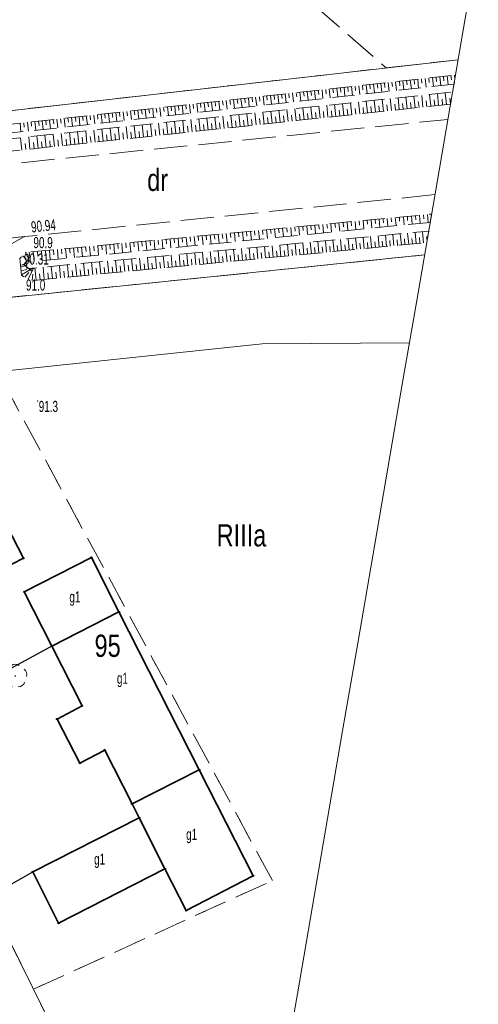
# Model space of a CAD drawing. Header units: metres. Extents: x 6524698 to 6533081, y 5883213 to 5896811.
# Tile 122 of 131: x 6526705 to 6526736, y 5895153 to 5895220. Entities that reach past the tile are written whole.
import ezdxf
from ezdxf.enums import TextEntityAlignment as Align

# ---------------------------------------------------------------- set-up
doc = ezdxf.new("R2010")
doc.units = ezdxf.units.M
for name, pattern in [('mapa zasadnicza$0$1.5_0.75', [2.25, 1.5, -0.75]), ('mapa zasadnicza$0$2.25_0.75', [3, 2.25, -0.75]), ('mapa zasadnicza$0$219-1000', [0]), ('mapa zasadnicza$0$egkk-1000', [3, 2.25, -0.75]), ('mapa zasadnicza$0$egug-1000', [1.5, 0.75, -0.75]), ('mapa zasadnicza$0$otkz_1000', [1.4, 0.7, -0.7])]:
    doc.linetypes.add(name, pattern=pattern)
for name, color, linetype in [('mapa zasadnicza$0$000 Inne (niezydentyfikowane)', 7, 'Continuous'), ('mapa zasadnicza$0$209-oznaczenie konturu klasyfikacyjnego', 7, 'Continuous'), ('mapa zasadnicza$0$210-oznaczenie konturu użytku gruntowego', 7, 'Continuous'), ('mapa zasadnicza$0$211-numer działki ewidencyjnej', 7, 'Continuous'), ('mapa zasadnicza$0$217-kontur klasyfikacyjny', 7, 'Continuous'), ('mapa zasadnicza$0$218-kontur użytku gruntowego', 7, 'Continuous'), ('mapa zasadnicza$0$219-działka ewidencyjna', 7, 'Continuous'), ('mapa zasadnicza$0$312-budynek ewidencyjny', 7, 'Continuous'), ('mapa zasadnicza$0$312-oznaczenie budynku ewidencyjnego-Atr117', 7, 'Continuous'), ('mapa zasadnicza$0$drzewo liściaste', 7, 'Continuous'), ('mapa zasadnicza$0$jezdnia', 7, 'Continuous'), ('mapa zasadnicza$0$ogrodzenie trwałe', 7, 'Continuous'), ('mapa zasadnicza$0$pikieta naturalna', 7, 'Continuous'), ('mapa zasadnicza$0$pikieta naturalna-Atr2', 7, 'Continuous'), ('mapa zasadnicza$0$pikieta sztuczna', 7, 'Continuous'), ('mapa zasadnicza$0$pikieta sztuczna-Atr2', 7, 'Continuous'), ('mapa zasadnicza$0$przepust', 7, 'Continuous'), ('mapa zasadnicza$0$przewód wodociągowy', 7, 'Continuous'), ('mapa zasadnicza$0$Punkt budynku', 7, 'Continuous'), ('mapa zasadnicza$0$Ramki i opis wydruku', 7, 'Continuous'), ('mapa zasadnicza$0$skarpa nieumocniona', 7, 'Continuous')]:
    doc.layers.add(name, color=color, linetype=linetype)
doc.styles.add('mapa zasadnicza$0$STANDARD', font='Working1250', dxfattribs={"width": 0.75})
doc.linetypes.add('mapa zasadnicza$0$902-1000', pattern='A,5,0,[1,ksztalty.shx,S=1,R=0,X=0,Y=0],5', length=10)

# ---------------------------------------------------------------- blocks, each defined once
blk = doc.blocks.new('mapa zasadnicza$0$OP021')
at = {"linetype": 'Continuous', "lineweight": 13}
h = blk.add_hatch(color=0, dxfattribs=at)
edge = h.paths.add_edge_path()
edge.add_arc((0, 0), 0.05, 0, 360)
at = {"color": 0, "linetype": 'Continuous', "lineweight": 13}
for centre, start, end in [((0, 0.4), 49.272, 130.728), ((-0.38, 0.124), 121.308, 202.548), ((0.38, 0.124), 337.452, 58.692), ((-0.235, -0.324), 193.221, 274.871), ((0.235, -0.324), 265.129, 346.779)]:
    blk.add_arc(centre, 0.4, start, end, dxfattribs=at)
blk = doc.blocks.new('mapa zasadnicza$0$PW01')
at = {"linetype": 'Continuous', "lineweight": 13}
h = blk.add_hatch(color=0, dxfattribs=at)
edge = h.paths.add_edge_path()
edge.add_arc((0, 0), 0.045, 0, 360)
blk = doc.blocks.new('mapa zasadnicza$0$IB05')
at = {"color": 0, "linetype": 'Continuous', "lineweight": 13}
for q in [(0.495, 0.495), (0.495, -0.495)]:
    blk.add_line((0, 0), q, dxfattribs=at)
blk = doc.blocks.new('mapa zasadnicza$0$PUNKTBUD')
at = {"color": 0}
blk.add_circle((0, 0), 0.045, dxfattribs=at)

msp = doc.modelspace()

# ---------------------------------------------------------------- linework, layer by layer
at = {"layer": 'mapa zasadnicza$0$000 Inne (niezydentyfikowane)', "color": 7, "linetype": 'Continuous', "lineweight": 13}
for p, q in [((6526732.89, 5895215.79), (6526732.96, 5895215.19)), ((6526733.14, 5895215.82), (6526733.17, 5895215.52)), ((6526733.39, 5895215.84), (6526733.46, 5895215.25)), ((6526733.64, 5895215.87), (6526733.67, 5895215.57)), ((6526733.89, 5895215.9), (6526733.95, 5895215.3)), ((6526734.14, 5895215.93), (6526734.17, 5895215.63)), ((6526734.38, 5895215.95), (6526734.409, 5895215.699)), ((6526726.93, 5895215.13), (6526726.99, 5895214.53)), ((6526727.18, 5895215.16), (6526727.21, 5895214.86)), ((6526727.43, 5895215.18), (6526727.49, 5895214.59)), ((6526727.67, 5895215.21), (6526727.71, 5895214.91)), ((6526727.92, 5895215.24), (6526727.99, 5895214.64)), ((6526728.17, 5895215.27), (6526728.2, 5895214.97)), ((6526728.42, 5895215.29), (6526728.49, 5895214.7)), ((6526728.67, 5895215.32), (6526728.7, 5895215.02)), ((6526728.92, 5895215.35), (6526728.98, 5895214.75)), ((6526729.16, 5895215.38), (6526729.2, 5895215.08)), ((6526729.41, 5895215.4), (6526729.48, 5895214.81)), ((6526729.66, 5895215.43), (6526729.69, 5895215.13)), ((6526729.91, 5895215.46), (6526729.98, 5895214.86)), ((6526730.16, 5895215.49), (6526730.19, 5895215.19)), ((6526730.41, 5895215.51), (6526730.47, 5895214.92)), ((6526730.66, 5895215.54), (6526730.69, 5895215.24)), ((6526730.9, 5895215.57), (6526730.97, 5895214.97)), ((6526731.15, 5895215.6), (6526731.19, 5895215.3)), ((6526731.4, 5895215.62), (6526731.47, 5895215.03)), ((6526731.65, 5895215.65), (6526731.68, 5895215.35)), ((6526731.9, 5895215.68), (6526731.96, 5895215.08)), ((6526732.15, 5895215.71), (6526732.18, 5895215.41)), ((6526732.4, 5895215.73), (6526732.46, 5895215.14)), ((6526732.64, 5895215.76), (6526732.68, 5895215.46)), ((6526720.96, 5895214.47), (6526721.03, 5895213.88)), ((6526721.21, 5895214.5), (6526721.25, 5895214.2)), ((6526721.46, 5895214.53), (6526721.53, 5895213.93)), ((6526721.71, 5895214.55), (6526721.74, 5895214.26)), ((6526721.96, 5895214.58), (6526722.02, 5895213.99)), ((6526722.21, 5895214.61), (6526722.24, 5895214.31)), ((6526722.46, 5895214.64), (6526722.52, 5895214.04)), ((6526722.7, 5895214.66), (6526722.74, 5895214.37)), ((6526722.95, 5895214.69), (6526723.02, 5895214.1)), ((6526723.2, 5895214.72), (6526723.23, 5895214.42)), ((6526723.45, 5895214.75), (6526723.52, 5895214.15)), ((6526723.7, 5895214.77), (6526723.73, 5895214.48)), ((6526723.95, 5895214.8), (6526724.01, 5895214.21)), ((6526724.19, 5895214.83), (6526724.23, 5895214.53)), ((6526724.44, 5895214.86), (6526724.51, 5895214.26)), ((6526724.69, 5895214.88), (6526724.72, 5895214.59)), ((6526724.94, 5895214.91), (6526725.01, 5895214.31)), ((6526725.19, 5895214.94), (6526725.22, 5895214.64)), ((6526725.44, 5895214.97), (6526725.5, 5895214.37)), ((6526725.69, 5895214.99), (6526725.72, 5895214.69)), ((6526725.93, 5895215.02), (6526726, 5895214.42)), ((6526726.18, 5895215.05), (6526726.22, 5895214.75)), ((6526726.43, 5895215.08), (6526726.5, 5895214.48)), ((6526726.68, 5895215.1), (6526726.71, 5895214.8)), ((6526731.19, 5895213.68), (6526731.1, 5895214.48)), ((6526731.72, 5895213.74), (6526731.63, 5895214.54)), ((6526732.25, 5895213.8), (6526732.17, 5895214.59)), ((6526732.78, 5895213.85), (6526732.7, 5895214.65)), ((6526733.31, 5895213.91), (6526733.23, 5895214.71)), ((6526733.84, 5895213.97), (6526733.76, 5895214.76)), ((6526715, 5895213.81), (6526715.07, 5895213.22)), ((6526715.25, 5895213.84), (6526715.28, 5895213.54)), ((6526715.5, 5895213.87), (6526715.56, 5895213.27)), ((6526715.75, 5895213.89), (6526715.78, 5895213.6)), ((6526715.99, 5895213.92), (6526716.06, 5895213.33)), ((6526716.24, 5895213.95), (6526716.28, 5895213.65)), ((6526716.49, 5895213.98), (6526716.56, 5895213.38)), ((6526716.74, 5895214), (6526716.77, 5895213.71)), ((6526716.99, 5895214.03), (6526717.05, 5895213.44)), ((6526717.24, 5895214.06), (6526717.27, 5895213.76)), ((6526717.49, 5895214.09), (6526717.55, 5895213.49)), ((6526717.73, 5895214.11), (6526717.77, 5895213.82)), ((6526717.98, 5895214.14), (6526718.05, 5895213.55)), ((6526718.23, 5895214.17), (6526718.26, 5895213.87)), ((6526718.48, 5895214.2), (6526718.54, 5895213.6)), ((6526718.73, 5895214.22), (6526718.76, 5895213.93)), ((6526718.98, 5895214.25), (6526719.04, 5895213.66)), ((6526719.22, 5895214.28), (6526719.26, 5895213.98)), ((6526719.47, 5895214.31), (6526719.54, 5895213.71)), ((6526719.72, 5895214.33), (6526719.75, 5895214.04)), ((6526719.97, 5895214.36), (6526720.04, 5895213.77)), ((6526720.22, 5895214.39), (6526720.25, 5895214.09)), ((6526720.47, 5895214.42), (6526720.53, 5895213.82)), ((6526720.72, 5895214.44), (6526720.75, 5895214.15)), ((6526724.77, 5895213), (6526724.68, 5895213.8)), ((6526725.31, 5895213.05), (6526725.22, 5895213.86)), ((6526725.84, 5895213.11), (6526725.76, 5895213.92)), ((6526726.38, 5895213.17), (6526726.29, 5895213.97)), ((6526726.92, 5895213.23), (6526726.83, 5895214.03)), ((6526727.45, 5895213.28), (6526727.36, 5895214.09)), ((6526727.99, 5895213.34), (6526727.9, 5895214.14)), ((6526728.52, 5895213.4), (6526728.43, 5895214.2)), ((6526728.79, 5895213.43), (6526728.74, 5895213.83)), ((6526729.05, 5895213.45), (6526728.97, 5895214.26)), ((6526729.32, 5895213.48), (6526729.28, 5895213.88)), ((6526729.59, 5895213.51), (6526729.5, 5895214.31)), ((6526729.85, 5895213.54), (6526729.81, 5895213.94)), ((6526730.12, 5895213.57), (6526730.04, 5895214.37)), ((6526730.39, 5895213.6), (6526730.35, 5895214)), ((6526730.65, 5895213.63), (6526730.57, 5895214.43)), ((6526730.92, 5895213.65), (6526730.88, 5895214.05)), ((6526731.45, 5895213.71), (6526731.41, 5895214.11)), ((6526731.99, 5895213.77), (6526731.94, 5895214.17)), ((6526732.52, 5895213.82), (6526732.47, 5895214.22)), ((6526733.05, 5895213.88), (6526733.01, 5895214.28)), ((6526733.58, 5895213.94), (6526733.54, 5895214.34)), ((6526734.11, 5895213.99), (6526734.07, 5895214.39)), ((6526709.04, 5895213.15), (6526709.1, 5895212.56)), ((6526709.28, 5895213.18), (6526709.32, 5895212.89)), ((6526709.53, 5895213.21), (6526709.6, 5895212.62)), ((6526709.78, 5895213.23), (6526709.81, 5895212.94)), ((6526710.03, 5895213.26), (6526710.1, 5895212.67)), ((6526710.28, 5895213.29), (6526710.31, 5895212.99)), ((6526710.53, 5895213.32), (6526710.59, 5895212.73)), ((6526710.78, 5895213.34), (6526710.81, 5895213.05)), ((6526711.02, 5895213.37), (6526711.09, 5895212.78)), ((6526711.27, 5895213.4), (6526711.31, 5895213.1)), ((6526711.52, 5895213.43), (6526711.59, 5895212.84)), ((6526711.77, 5895213.45), (6526711.8, 5895213.16)), ((6526712.02, 5895213.48), (6526712.08, 5895212.89)), ((6526712.27, 5895213.51), (6526712.3, 5895213.21)), ((6526712.52, 5895213.54), (6526712.58, 5895212.95)), ((6526712.76, 5895213.56), (6526712.8, 5895213.27)), ((6526713.01, 5895213.59), (6526713.08, 5895213)), ((6526713.26, 5895213.62), (6526713.29, 5895213.32)), ((6526713.51, 5895213.65), (6526713.57, 5895213.06)), ((6526713.76, 5895213.67), (6526713.79, 5895213.38)), ((6526714.01, 5895213.7), (6526714.07, 5895213.11)), ((6526714.25, 5895213.73), (6526714.29, 5895213.43)), ((6526714.5, 5895213.76), (6526714.57, 5895213.17)), ((6526714.75, 5895213.78), (6526714.78, 5895213.49)), ((6526718.84, 5895212.36), (6526718.75, 5895213.18)), ((6526719.38, 5895212.42), (6526719.29, 5895213.23)), ((6526719.92, 5895212.48), (6526719.83, 5895213.29)), ((6526720.46, 5895212.54), (6526720.37, 5895213.35)), ((6526721, 5895212.59), (6526720.91, 5895213.4)), ((6526721.54, 5895212.65), (6526721.45, 5895213.46)), ((6526722.08, 5895212.71), (6526721.99, 5895213.52)), ((6526722.35, 5895212.74), (6526722.31, 5895213.14)), ((6526722.62, 5895212.77), (6526722.53, 5895213.58)), ((6526722.89, 5895212.8), (6526722.84, 5895213.2)), ((6526723.16, 5895212.82), (6526723.07, 5895213.63)), ((6526723.43, 5895212.85), (6526723.38, 5895213.26)), ((6526723.69, 5895212.88), (6526723.61, 5895213.69)), ((6526723.96, 5895212.91), (6526723.92, 5895213.31)), ((6526724.23, 5895212.94), (6526724.15, 5895213.75)), ((6526724.5, 5895212.97), (6526724.46, 5895213.37)), ((6526725.04, 5895213.03), (6526725, 5895213.43)), ((6526725.57, 5895213.08), (6526725.53, 5895213.49)), ((6526726.11, 5895213.14), (6526726.07, 5895213.54)), ((6526726.65, 5895213.2), (6526726.6, 5895213.6)), ((6526727.18, 5895213.25), (6526727.14, 5895213.66)), ((6526727.72, 5895213.31), (6526727.68, 5895213.71)), ((6526728.25, 5895213.37), (6526728.21, 5895213.77)), ((6526705.06, 5895212.71), (6526705.12, 5895212.13)), ((6526705.31, 5895212.74), (6526705.34, 5895212.45)), ((6526705.56, 5895212.77), (6526705.62, 5895212.18)), ((6526705.81, 5895212.8), (6526705.84, 5895212.5)), ((6526706.05, 5895212.82), (6526706.12, 5895212.23)), ((6526706.3, 5895212.85), (6526706.34, 5895212.56)), ((6526706.55, 5895212.88), (6526706.62, 5895212.29)), ((6526706.8, 5895212.91), (6526706.83, 5895212.61)), ((6526707.05, 5895212.93), (6526707.11, 5895212.34)), ((6526707.3, 5895212.96), (6526707.33, 5895212.67)), ((6526707.55, 5895212.99), (6526707.61, 5895212.4)), ((6526707.79, 5895213.01), (6526707.83, 5895212.72)), ((6526708.04, 5895213.04), (6526708.11, 5895212.45)), ((6526708.29, 5895213.07), (6526708.32, 5895212.78)), ((6526708.54, 5895213.1), (6526708.6, 5895212.51)), ((6526708.79, 5895213.12), (6526708.82, 5895212.83)), ((6526712.31, 5895211.67), (6526712.22, 5895212.49)), ((6526712.86, 5895211.72), (6526712.77, 5895212.54)), ((6526713.4, 5895211.78), (6526713.31, 5895212.6)), ((6526713.95, 5895211.84), (6526713.86, 5895212.66)), ((6526714.49, 5895211.9), (6526714.4, 5895212.72)), ((6526715.04, 5895211.96), (6526714.95, 5895212.77)), ((6526715.58, 5895212.02), (6526715.49, 5895212.83)), ((6526716.12, 5895212.07), (6526716.04, 5895212.89)), ((6526716.4, 5895212.1), (6526716.35, 5895212.51)), ((6526716.67, 5895212.13), (6526716.58, 5895212.95)), ((6526716.94, 5895212.16), (6526716.9, 5895212.57)), ((6526717.21, 5895212.19), (6526717.12, 5895213)), ((6526717.48, 5895212.22), (6526717.44, 5895212.63)), ((6526717.75, 5895212.25), (6526717.67, 5895213.06)), ((6526718.02, 5895212.28), (6526717.98, 5895212.68)), ((6526718.3, 5895212.31), (6526718.21, 5895213.12)), ((6526718.57, 5895212.33), (6526718.52, 5895212.74)), ((6526719.11, 5895212.39), (6526719.06, 5895212.8)), ((6526719.65, 5895212.45), (6526719.61, 5895212.86)), ((6526720.19, 5895212.51), (6526720.15, 5895212.91)), ((6526720.73, 5895212.57), (6526720.69, 5895212.97)), ((6526721.27, 5895212.62), (6526721.23, 5895213.03)), ((6526721.81, 5895212.68), (6526721.77, 5895213.09)), ((6526706.28, 5895211.02), (6526706.19, 5895211.85)), ((6526706.83, 5895211.08), (6526706.74, 5895211.91)), ((6526707.38, 5895211.14), (6526707.29, 5895211.96)), ((6526707.93, 5895211.2), (6526707.84, 5895212.02)), ((6526708.48, 5895211.26), (6526708.39, 5895212.08)), ((6526709.02, 5895211.32), (6526708.94, 5895212.14)), ((6526709.57, 5895211.37), (6526709.49, 5895212.2)), ((6526709.85, 5895211.4), (6526709.8, 5895211.81)), ((6526710.12, 5895211.43), (6526710.03, 5895212.25)), ((6526710.4, 5895211.46), (6526710.35, 5895211.87)), ((6526710.67, 5895211.49), (6526710.58, 5895212.31)), ((6526710.94, 5895211.52), (6526710.9, 5895211.93)), ((6526711.22, 5895211.55), (6526711.13, 5895212.37)), ((6526711.49, 5895211.58), (6526711.45, 5895211.99)), ((6526711.76, 5895211.61), (6526711.68, 5895212.43)), ((6526712.04, 5895211.64), (6526711.99, 5895212.05)), ((6526712.58, 5895211.7), (6526712.54, 5895212.11)), ((6526713.13, 5895211.75), (6526713.09, 5895212.16)), ((6526713.67, 5895211.81), (6526713.63, 5895212.22)), ((6526714.22, 5895211.87), (6526714.18, 5895212.28)), ((6526714.76, 5895211.93), (6526714.72, 5895212.34)), ((6526715.31, 5895211.99), (6526715.27, 5895212.39)), ((6526715.85, 5895212.04), (6526715.81, 5895212.45)), ((6526705.17, 5895210.9), (6526705.09, 5895211.73)), ((6526705.45, 5895210.93), (6526705.41, 5895211.35)), ((6526705.72, 5895210.96), (6526705.64, 5895211.79)), ((6526706, 5895210.99), (6526705.96, 5895211.41)), ((6526706.55, 5895211.05), (6526706.51, 5895211.46)), ((6526707.1, 5895211.11), (6526707.06, 5895211.52)), ((6526707.65, 5895211.17), (6526707.61, 5895211.58)), ((6526708.2, 5895211.23), (6526708.16, 5895211.64)), ((6526708.75, 5895211.29), (6526708.71, 5895211.7)), ((6526709.3, 5895211.34), (6526709.26, 5895211.76)), ((6526732.01, 5895206.5), (6526732.06, 5895205.96)), ((6526732.28, 5895206.53), (6526732.31, 5895206.25)), ((6526732.56, 5895206.55), (6526732.61, 5895206.01)), ((6526732.83, 5895206.58), (6526732.832, 5895206.547)), ((6526724.96, 5895205.83), (6526725.01, 5895205.26)), ((6526725.23, 5895205.86), (6526725.25, 5895205.57)), ((6526725.5, 5895205.88), (6526725.55, 5895205.31)), ((6526725.77, 5895205.91), (6526725.8, 5895205.63)), ((6526726.04, 5895205.94), (6526726.09, 5895205.37)), ((6526726.31, 5895205.96), (6526726.34, 5895205.68)), ((6526726.58, 5895205.99), (6526726.64, 5895205.42)), ((6526726.86, 5895206.01), (6526726.88, 5895205.73)), ((6526727.13, 5895206.04), (6526727.18, 5895205.47)), ((6526727.4, 5895206.06), (6526727.42, 5895205.78)), ((6526727.67, 5895206.09), (6526727.72, 5895205.53)), ((6526727.94, 5895206.12), (6526727.97, 5895205.84)), ((6526728.21, 5895206.14), (6526728.27, 5895205.58)), ((6526728.48, 5895206.17), (6526728.51, 5895205.89)), ((6526728.76, 5895206.19), (6526728.81, 5895205.64)), ((6526729.03, 5895206.22), (6526729.05, 5895205.94)), ((6526729.3, 5895206.24), (6526729.35, 5895205.69)), ((6526729.57, 5895206.27), (6526729.6, 5895205.99)), ((6526729.84, 5895206.29), (6526729.89, 5895205.74)), ((6526730.11, 5895206.32), (6526730.14, 5895206.05)), ((6526730.38, 5895206.35), (6526730.44, 5895205.8)), ((6526730.66, 5895206.37), (6526730.68, 5895206.1)), ((6526730.93, 5895206.4), (6526730.98, 5895205.85)), ((6526731.2, 5895206.42), (6526731.22, 5895206.15)), ((6526731.47, 5895206.45), (6526731.52, 5895205.9)), ((6526731.74, 5895206.47), (6526731.77, 5895206.2)), ((6526717.9, 5895205.17), (6526717.95, 5895204.56)), ((6526718.17, 5895205.19), (6526718.2, 5895204.89)), ((6526718.44, 5895205.22), (6526718.5, 5895204.62)), ((6526718.71, 5895205.24), (6526718.74, 5895204.94)), ((6526718.98, 5895205.27), (6526719.04, 5895204.67)), ((6526719.25, 5895205.29), (6526719.28, 5895205)), ((6526719.53, 5895205.32), (6526719.58, 5895204.72)), ((6526719.8, 5895205.35), (6526719.83, 5895205.05)), ((6526720.07, 5895205.37), (6526720.13, 5895204.78)), ((6526720.34, 5895205.4), (6526720.37, 5895205.1)), ((6526720.61, 5895205.42), (6526720.67, 5895204.83)), ((6526720.88, 5895205.45), (6526720.91, 5895205.15)), ((6526721.16, 5895205.47), (6526721.21, 5895204.89)), ((6526721.43, 5895205.5), (6526721.45, 5895205.21)), ((6526721.7, 5895205.53), (6526721.75, 5895204.94)), ((6526721.97, 5895205.55), (6526722, 5895205.26)), ((6526722.24, 5895205.58), (6526722.3, 5895204.99)), ((6526722.51, 5895205.6), (6526722.54, 5895205.31)), ((6526722.78, 5895205.63), (6526722.84, 5895205.05)), ((6526723.06, 5895205.65), (6526723.08, 5895205.36)), ((6526723.33, 5895205.68), (6526723.38, 5895205.1)), ((6526723.6, 5895205.71), (6526723.63, 5895205.42)), ((6526723.87, 5895205.73), (6526723.92, 5895205.15)), ((6526724.14, 5895205.76), (6526724.17, 5895205.47)), ((6526724.41, 5895205.78), (6526724.47, 5895205.21)), ((6526724.68, 5895205.81), (6526724.71, 5895205.52)), ((6526730.29, 5895204.45), (6526730.22, 5895205.2)), ((6526730.8, 5895204.5), (6526730.72, 5895205.25)), ((6526731.29, 5895204.54), (6526731.22, 5895205.29)), ((6526731.79, 5895204.59), (6526731.72, 5895205.34)), ((6526732.29, 5895204.64), (6526732.22, 5895205.39)), ((6526710.84, 5895204.5), (6526710.9, 5895203.87)), ((6526711.11, 5895204.53), (6526711.14, 5895204.21)), ((6526711.38, 5895204.55), (6526711.44, 5895203.92)), ((6526711.65, 5895204.58), (6526711.68, 5895204.26)), ((6526711.93, 5895204.6), (6526711.98, 5895203.97)), ((6526712.2, 5895204.63), (6526712.23, 5895204.31)), ((6526712.47, 5895204.65), (6526712.53, 5895204.03)), ((6526712.74, 5895204.68), (6526712.77, 5895204.37)), ((6526713.01, 5895204.71), (6526713.07, 5895204.08)), ((6526713.28, 5895204.73), (6526713.31, 5895204.42)), ((6526713.55, 5895204.76), (6526713.61, 5895204.14)), ((6526713.83, 5895204.78), (6526713.86, 5895204.47)), ((6526714.1, 5895204.81), (6526714.16, 5895204.19)), ((6526714.37, 5895204.83), (6526714.4, 5895204.52)), ((6526714.64, 5895204.86), (6526714.7, 5895204.24)), ((6526714.91, 5895204.88), (6526714.94, 5895204.58)), ((6526715.18, 5895204.91), (6526715.24, 5895204.3)), ((6526715.45, 5895204.94), (6526715.48, 5895204.63)), ((6526715.73, 5895204.96), (6526715.78, 5895204.35)), ((6526716, 5895204.99), (6526716.03, 5895204.68)), ((6526716.27, 5895205.01), (6526716.33, 5895204.4)), ((6526716.54, 5895205.04), (6526716.57, 5895204.73)), ((6526716.81, 5895205.06), (6526716.87, 5895204.46)), ((6526717.08, 5895205.09), (6526717.11, 5895204.79)), ((6526717.35, 5895205.12), (6526717.41, 5895204.51)), ((6526717.63, 5895205.14), (6526717.65, 5895204.84)), ((6526722.67, 5895203.71), (6526722.59, 5895204.49)), ((6526723.18, 5895203.76), (6526723.11, 5895204.54)), ((6526723.7, 5895203.81), (6526723.62, 5895204.59)), ((6526724.21, 5895203.86), (6526724.14, 5895204.63)), ((6526724.72, 5895203.91), (6526724.65, 5895204.68)), ((6526725.23, 5895203.96), (6526725.16, 5895204.73)), ((6526725.75, 5895204.01), (6526725.67, 5895204.78)), ((6526726.26, 5895204.06), (6526726.18, 5895204.82)), ((6526726.76, 5895204.11), (6526726.69, 5895204.87)), ((6526727.02, 5895204.13), (6526726.98, 5895204.51)), ((6526727.27, 5895204.16), (6526727.2, 5895204.92)), ((6526727.52, 5895204.18), (6526727.49, 5895204.56)), ((6526727.78, 5895204.21), (6526727.7, 5895204.97)), ((6526728.03, 5895204.23), (6526727.99, 5895204.61)), ((6526728.28, 5895204.26), (6526728.21, 5895205.01)), ((6526728.54, 5895204.28), (6526728.5, 5895204.66)), ((6526728.79, 5895204.3), (6526728.71, 5895205.06)), ((6526729.04, 5895204.33), (6526729, 5895204.71)), ((6526729.29, 5895204.35), (6526729.22, 5895205.11)), ((6526729.54, 5895204.38), (6526729.51, 5895204.75)), ((6526729.79, 5895204.4), (6526729.72, 5895205.15)), ((6526730.04, 5895204.42), (6526730.01, 5895204.8)), ((6526730.54, 5895204.47), (6526730.51, 5895204.85)), ((6526731.04, 5895204.52), (6526731.01, 5895204.9)), ((6526731.54, 5895204.57), (6526731.51, 5895204.94)), ((6526732.04, 5895204.62), (6526732.01, 5895204.99)), ((6526732.527, 5895204.779), (6526732.5, 5895205.04)), ((6526705.42, 5895203.97), (6526705.74, 5895203.36)), ((6526705.68, 5895204.01), (6526705.71, 5895203.69)), ((6526705.95, 5895204.04), (6526706.02, 5895203.38)), ((6526706.23, 5895204.06), (6526706.26, 5895203.74)), ((6526706.5, 5895204.09), (6526706.56, 5895203.44)), ((6526706.77, 5895204.12), (6526706.8, 5895203.79)), ((6526707.04, 5895204.14), (6526707.1, 5895203.49)), ((6526707.31, 5895204.17), (6526707.34, 5895203.84)), ((6526707.58, 5895204.19), (6526707.64, 5895203.55)), ((6526707.85, 5895204.22), (6526707.88, 5895203.9)), ((6526708.13, 5895204.24), (6526708.19, 5895203.6)), ((6526708.4, 5895204.27), (6526708.43, 5895203.95)), ((6526708.67, 5895204.29), (6526708.73, 5895203.65)), ((6526708.94, 5895204.32), (6526708.97, 5895204)), ((6526709.21, 5895204.35), (6526709.27, 5895203.71)), ((6526709.48, 5895204.37), (6526709.51, 5895204.05)), ((6526709.75, 5895204.4), (6526709.81, 5895203.76)), ((6526710.03, 5895204.42), (6526710.06, 5895204.1)), ((6526710.3, 5895204.45), (6526710.36, 5895203.81)), ((6526710.57, 5895204.47), (6526710.6, 5895204.16)), ((6526715.86, 5895203.06), (6526715.79, 5895203.86)), ((6526716.39, 5895203.11), (6526716.32, 5895203.91)), ((6526716.92, 5895203.16), (6526716.85, 5895203.95)), ((6526717.45, 5895203.21), (6526717.37, 5895204)), ((6526717.98, 5895203.26), (6526717.9, 5895204.05)), ((6526718.5, 5895203.31), (6526718.43, 5895204.1)), ((6526719.03, 5895203.36), (6526718.95, 5895204.15)), ((6526719.55, 5895203.41), (6526719.47, 5895204.2)), ((6526719.81, 5895203.44), (6526719.77, 5895203.83)), ((6526720.07, 5895203.46), (6526720, 5895204.25)), ((6526720.33, 5895203.49), (6526720.29, 5895203.88)), ((6526720.59, 5895203.52), (6526720.52, 5895204.3)), ((6526720.85, 5895203.54), (6526720.81, 5895203.93)), ((6526721.11, 5895203.57), (6526721.04, 5895204.35)), ((6526721.37, 5895203.59), (6526721.33, 5895203.98)), ((6526721.63, 5895203.62), (6526721.56, 5895204.39)), ((6526721.89, 5895203.64), (6526721.85, 5895204.03)), ((6526722.15, 5895203.66), (6526722.07, 5895204.44)), ((6526722.41, 5895203.69), (6526722.37, 5895204.08)), ((6526722.92, 5895203.74), (6526722.89, 5895204.13)), ((6526723.44, 5895203.79), (6526723.4, 5895204.18)), ((6526723.95, 5895203.84), (6526723.92, 5895204.22)), ((6526724.47, 5895203.89), (6526724.43, 5895204.27)), ((6526724.98, 5895203.94), (6526724.94, 5895204.32)), ((6526725.49, 5895203.99), (6526725.45, 5895204.37)), ((6526726, 5895204.04), (6526725.96, 5895204.42)), ((6526726.51, 5895204.08), (6526726.47, 5895204.47)), ((6526705.23, 5895203.77), (6526705.46, 5895203.56)), ((6526708.88, 5895202.39), (6526708.8, 5895203.21)), ((6526709.42, 5895202.44), (6526709.34, 5895203.26)), ((6526709.97, 5895202.49), (6526709.89, 5895203.31)), ((6526710.51, 5895202.54), (6526710.43, 5895203.36)), ((6526711.05, 5895202.6), (6526710.97, 5895203.41)), ((6526711.59, 5895202.65), (6526711.51, 5895203.46)), ((6526712.13, 5895202.7), (6526712.05, 5895203.51)), ((6526712.66, 5895202.75), (6526712.59, 5895203.56)), ((6526712.93, 5895202.78), (6526712.89, 5895203.18)), ((6526713.2, 5895202.8), (6526713.12, 5895203.61)), ((6526713.47, 5895202.83), (6526713.43, 5895203.23)), ((6526713.73, 5895202.86), (6526713.66, 5895203.66)), ((6526714, 5895202.88), (6526713.96, 5895203.28)), ((6526714.27, 5895202.91), (6526714.19, 5895203.71)), ((6526714.53, 5895202.93), (6526714.5, 5895203.33)), ((6526714.8, 5895202.96), (6526714.72, 5895203.76)), ((6526715.07, 5895202.98), (6526715.03, 5895203.38)), ((6526715.33, 5895203.01), (6526715.26, 5895203.81)), ((6526715.6, 5895203.03), (6526715.56, 5895203.43)), ((6526716.13, 5895203.09), (6526716.09, 5895203.48)), ((6526716.66, 5895203.14), (6526716.62, 5895203.53)), ((6526717.19, 5895203.19), (6526717.15, 5895203.58)), ((6526717.71, 5895203.24), (6526717.67, 5895203.63)), ((6526718.24, 5895203.29), (6526718.2, 5895203.68)), ((6526718.76, 5895203.34), (6526718.73, 5895203.73)), ((6526719.29, 5895203.39), (6526719.25, 5895203.78)), ((6526705.1, 5895203.04), (6526705.5, 5895203.08)), ((6526705.13, 5895202.76), (6526705.52, 5895202.85)), ((6526705.16, 5895202.48), (6526705.91, 5895202.94)), ((6526705.37, 5895202.33), (6526705.64, 5895202.63)), ((6526705.61, 5895202.19), (6526705.97, 5895202.94)), ((6526705.87, 5895202.1), (6526705.92, 5895202.52)), ((6526706.14, 5895202.12), (6526706.06, 5895202.95)), ((6526706.42, 5895202.15), (6526706.38, 5895202.56)), ((6526706.69, 5895202.18), (6526706.61, 5895203)), ((6526706.97, 5895202.2), (6526706.93, 5895202.62)), ((6526707.24, 5895202.23), (6526707.16, 5895203.05)), ((6526707.51, 5895202.26), (6526707.47, 5895202.67)), ((6526707.79, 5895202.28), (6526707.71, 5895203.1)), ((6526708.06, 5895202.31), (6526708.02, 5895202.72)), ((6526708.33, 5895202.34), (6526708.26, 5895203.15)), ((6526708.61, 5895202.36), (6526708.57, 5895202.77)), ((6526709.15, 5895202.41), (6526709.11, 5895202.82)), ((6526709.69, 5895202.47), (6526709.66, 5895202.87)), ((6526710.24, 5895202.52), (6526710.2, 5895202.93)), ((6526710.78, 5895202.57), (6526710.74, 5895202.98)), ((6526711.32, 5895202.62), (6526711.28, 5895203.03)), ((6526711.86, 5895202.67), (6526711.82, 5895203.08)), ((6526712.39, 5895202.73), (6526712.36, 5895203.13))]:
    msp.add_line(p, q, dxfattribs=at)
at = {"layer": 'mapa zasadnicza$0$217-kontur klasyfikacyjny', "color": 92, "linetype": 'mapa zasadnicza$0$egkk-1000', "lineweight": 18, "flags": 128}
for points in [[(6526645.645, 5895289.505), (6526729.78, 5895216.44)], [(6526729.78, 5895216.44), (6526734.63, 5895216.991)], [(6526631.135, 5895205.225), (6526729.78, 5895216.44)], [(6526732.363, 5895203.827), (6526701.03, 5895200.62)], [(6526722.09, 5895161.62), (6526701.03, 5895200.62)], [(6526683.97, 5895198.87), (6526705.96, 5895154.29)], [(6526705.96, 5895154.29), (6526722.09, 5895161.62)], [(6526705.96, 5895154.29), (6526719.208, 5895127.425)]]:
    msp.add_lwpolyline(points, dxfattribs=at)
at = {"layer": 'mapa zasadnicza$0$218-kontur użytku gruntowego', "color": 3, "linetype": 'mapa zasadnicza$0$egug-1000', "lineweight": 18, "flags": 128}
for points in [[(6526645.645, 5895289.505), (6526729.78, 5895216.44)], [(6526729.78, 5895216.44), (6526734.63, 5895216.991)], [(6526631.135, 5895205.225), (6526729.78, 5895216.44)], [(6526732.363, 5895203.827), (6526701.03, 5895200.62)], [(6526722.09, 5895161.62), (6526701.03, 5895200.62)], [(6526705.96, 5895154.29), (6526683.97, 5895198.87)], [(6526705.96, 5895154.29), (6526722.09, 5895161.62)], [(6526719.208, 5895127.425), (6526705.96, 5895154.29)]]:
    msp.add_lwpolyline(points, dxfattribs=at)
at = {"layer": 'mapa zasadnicza$0$219-działka ewidencyjna', "color": 7, "linetype": 'mapa zasadnicza$0$219-1000', "lineweight": 18, "flags": 128}
for points in [[(6526734.629, 5895216.987), (6526631.135, 5895205.22)], [(6526732.363, 5895203.826), (6526683.97, 5895198.87)], [(6526719.208, 5895127.423), (6526683.97, 5895198.87)]]:
    msp.add_lwpolyline(points, dxfattribs=at)
at = {"layer": 'mapa zasadnicza$0$312-budynek ewidencyjny', "color": 7, "linetype": 'Continuous', "lineweight": 35, "flags": 128}
for points in [[(6526701.1, 5895191.44), (6526705.28, 5895183.36)], [(6526705.28, 5895183.36), (6526703.18, 5895182.29)], [(6526705.34, 5895181.1), (6526709.87, 5895183.41)], [(6526709.87, 5895183.41), (6526711.73, 5895179.75)], [(6526707.21, 5895177.43), (6526705.34, 5895181.1)], [(6526711.73, 5895179.75), (6526707.21, 5895177.43)], [(6526707.21, 5895177.43), (6526711.73, 5895179.75)], [(6526711.73, 5895179.75), (6526717.15, 5895169.09)], [(6526709.25, 5895173.41), (6526707.21, 5895177.43)], [(6526707.56, 5895172.52), (6526709.25, 5895173.41)], [(6526709.1, 5895169.55), (6526707.56, 5895172.52)], [(6526710.77, 5895170.42), (6526709.1, 5895169.55)], [(6526712.62, 5895166.79), (6526710.77, 5895170.42)], [(6526717.15, 5895169.09), (6526712.62, 5895166.79)], [(6526712.62, 5895166.79), (6526717.15, 5895169.09)], [(6526717.15, 5895169.09), (6526720.79, 5895161.93)], [(6526713.1, 5895165.85), (6526712.62, 5895166.79)], [(6526705.91, 5895162.2), (6526713.1, 5895165.85)], [(6526713.1, 5895165.85), (6526714.84, 5895162.41)], [(6526714.84, 5895162.41), (6526713.1, 5895165.85)], [(6526707.66, 5895158.75), (6526705.91, 5895162.2)], [(6526714.84, 5895162.41), (6526707.66, 5895158.75)], [(6526716.27, 5895159.6), (6526714.84, 5895162.41)], [(6526720.79, 5895161.93), (6526716.27, 5895159.6)]]:
    msp.add_lwpolyline(points, dxfattribs=at)
at = {"layer": 'mapa zasadnicza$0$jezdnia', "color": 7, "linetype": 'mapa zasadnicza$0$2.25_0.75', "lineweight": 18, "flags": 128}
for points in [[(6526630.585, 5895202.037), (6526653.37, 5895204.6), (6526672.87, 5895206.72), (6526694.54, 5895208.97), (6526733.943, 5895212.971)], [(6526733.065, 5895207.891), (6526705.36, 5895205.06), (6526695.4, 5895203.96), (6526683.52, 5895202.78), (6526673.1, 5895201.79), (6526653.77, 5895199.65), (6526629.714, 5895196.997)]]:
    msp.add_lwpolyline(points, dxfattribs=at)
msp.add_lwpolyline([(6526705.36, 5895205.06), (6526704.11, 5895204.36), (6526703.36, 5895203.34), (6526703.07, 5895201.36), (6526698.39, 5895200.53), (6526697.69, 5895202.53), (6526696.92, 5895203.38), (6526695.4, 5895203.96)], close=True, dxfattribs=at)
at = {"layer": 'mapa zasadnicza$0$ogrodzenie trwałe', "color": 7, "linetype": 'mapa zasadnicza$0$902-1000', "lineweight": 25, "flags": 128}
msp.add_lwpolyline([(6526707.21, 5895177.43), (6526696.27, 5895171.49), (6526702.07, 5895160.04), (6526705.91, 5895162.2)], dxfattribs=at)
at = {"layer": 'mapa zasadnicza$0$przepust', "color": 7, "linetype": 'mapa zasadnicza$0$otkz_1000', "lineweight": 25, "flags": 128}
msp.add_lwpolyline([(6526695.42, 5895202.24), (6526705.32, 5895203.17)], dxfattribs=at)
at = {"layer": 'mapa zasadnicza$0$przewód wodociągowy', "color": 5, "linetype": 'Continuous', "lineweight": 18, "flags": 128}
msp.add_lwpolyline([(6526731.339, 5895197.896), (6526721.39, 5895197.82), (6526703.72, 5895195.97), (6526677.27, 5895190.91)], dxfattribs=at)
at = {"layer": 'mapa zasadnicza$0$Ramki i opis wydruku', "color": 7, "linetype": 'Continuous', "lineweight": 13, "flags": 128}
msp.add_lwpolyline([(6526735.99, 5895224.89), (6526734.97, 5895218.98), (6526733.96, 5895213.07), (6526732.94, 5895207.17), (6526731.92, 5895201.26), (6526730.9, 5895195.35), (6526729.89, 5895189.44), (6526728.87, 5895183.53), (6526727.85, 5895177.63), (6526726.83, 5895171.72), (6526725.82, 5895165.81), (6526724.8, 5895159.9), (6526723.78, 5895153.99), (6526722.76, 5895148.09), (6526721.75, 5895142.18), (6526720.73, 5895136.27), (6526719.71, 5895130.36), (6526718.7, 5895124.45), (6526717.68, 5895118.54), (6526716.66, 5895112.64)], dxfattribs=at)
at = {"layer": 'mapa zasadnicza$0$skarpa nieumocniona', "color": 7, "linetype": 'mapa zasadnicza$0$1.5_0.75', "lineweight": 18, "flags": 128}
for points in [[(6526734.35, 5895215.34), (6526694.45, 5895210.95), (6526672.84, 5895208.78), (6526653.04, 5895206.64), (6526630.92, 5895203.95), (6526631.03, 5895204.6), (6526653.04, 5895207.34), (6526672.66, 5895209.35), (6526694.36, 5895211.53), (6526734.45, 5895215.96)], [(6526734.35, 5895215.34), (6526694.45, 5895210.95), (6526672.84, 5895208.78), (6526653.04, 5895206.64), (6526630.92, 5895203.95), (6526631.03, 5895204.6), (6526653.04, 5895207.34), (6526672.66, 5895209.35), (6526694.36, 5895211.53), (6526734.45, 5895215.96)], [(6526734.12, 5895214), (6526694.46, 5895209.76), (6526672.94, 5895207.74), (6526653.22, 5895205.46), (6526630.74, 5895202.91), (6526630.84, 5895203.51), (6526653.14, 5895206.14), (6526672.88, 5895208.49), (6526694.47, 5895210.61), (6526734.26, 5895214.81)], [(6526734.12, 5895214), (6526694.46, 5895209.76), (6526672.94, 5895207.74), (6526653.22, 5895205.46), (6526630.74, 5895202.91), (6526630.84, 5895203.51), (6526653.14, 5895206.14), (6526672.88, 5895208.49), (6526694.47, 5895210.61), (6526734.26, 5895214.81)], [(6526732.74, 5895206.02), (6526705.46, 5895203.33), (6526705.52, 5895202.9), (6526732.64, 5895205.43), (6526732.51, 5895204.66), (6526705.78, 5895202.09), (6526705.16, 5895202.45), (6526705.04, 5895203.58), (6526705.44, 5895203.99), (6526732.84, 5895206.58)], [(6526732.74, 5895206.02), (6526705.46, 5895203.33), (6526705.52, 5895202.9), (6526732.64, 5895205.43), (6526732.51, 5895204.66), (6526705.78, 5895202.09), (6526705.16, 5895202.45), (6526705.04, 5895203.58), (6526705.44, 5895203.99), (6526732.84, 5895206.58)]]:
    msp.add_lwpolyline(points, close=True, dxfattribs=at)

# ---------------------------------------------------------------- block references
at = {"layer": 'mapa zasadnicza$0$drzewo liściaste', "color": 94, "linetype": 'Continuous', "lineweight": 18}
msp.add_blockref('mapa zasadnicza$0$OP021', (6526704.74, 5895175.42), dxfattribs=at)
at = {"layer": 'mapa zasadnicza$0$pikieta naturalna', "color": 7, "linetype": 'Continuous', "lineweight": 13}
for p in [(6526705.44, 5895203.99), (6526705.16, 5895202.45), (6526706.25, 5895193.97)]:
    msp.add_blockref('mapa zasadnicza$0$PW01', p, dxfattribs=at)
at = {"layer": 'mapa zasadnicza$0$pikieta sztuczna', "color": 7, "linetype": 'Continuous', "lineweight": 13}
for p in [(6526705.36, 5895205.06), (6526705.32, 5895203.17)]:
    msp.add_blockref('mapa zasadnicza$0$PW01', p, dxfattribs=at)
at = {"layer": 'mapa zasadnicza$0$przepust', "color": 7, "linetype": 'Continuous', "lineweight": 25, "rotation": 5.366999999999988}
msp.add_blockref('mapa zasadnicza$0$IB05', (6526705.32, 5895203.17), dxfattribs=at)
at = {"layer": 'mapa zasadnicza$0$Punkt budynku', "color": 5, "linetype": 'Continuous', "lineweight": 13}
for p in [(6526705.28, 5895183.36), (6526709.87, 5895183.41), (6526705.34, 5895181.1), (6526711.73, 5895179.75), (6526707.21, 5895177.43), (6526709.25, 5895173.41), (6526707.56, 5895172.52), (6526710.77, 5895170.42), (6526709.1, 5895169.55), (6526717.15, 5895169.09), (6526712.62, 5895166.79), (6526713.1, 5895165.85), (6526705.91, 5895162.2), (6526714.84, 5895162.41), (6526720.79, 5895161.93), (6526716.27, 5895159.6), (6526707.66, 5895158.75)]:
    msp.add_blockref('mapa zasadnicza$0$PUNKTBUD', p, dxfattribs=at)

# ---------------------------------------------------------------- texts
at = {"layer": 'mapa zasadnicza$0$209-oznaczenie konturu klasyfikacyjnego', "color": 3, "linetype": 'Continuous', "lineweight": 18, "style": 'mapa zasadnicza$0$STANDARD', "width": 0.79}
msp.add_text('RIIIa', height=1.5, dxfattribs=at).set_placement((6526718.33, 5895184.16))
at = {"layer": 'mapa zasadnicza$0$210-oznaczenie konturu użytku gruntowego', "color": 3, "linetype": 'Continuous', "lineweight": 18, "style": 'mapa zasadnicza$0$STANDARD', "width": 0.79}
msp.add_text('dr', height=1.5, dxfattribs=at).set_placement((6526713.64, 5895208.14))
at = {"layer": 'mapa zasadnicza$0$211-numer działki ewidencyjnej', "color": 7, "linetype": 'Continuous', "lineweight": 18, "style": 'mapa zasadnicza$0$STANDARD', "width": 0.79}
msp.add_text('95', height=1.5, dxfattribs=at).set_placement((6526711.85, 5895176.71), align=Align.RIGHT)
at = {"layer": 'mapa zasadnicza$0$312-oznaczenie budynku ewidencyjnego-Atr117', "color": 7, "style": 'mapa zasadnicza$0$STANDARD', "width": 0.667}
for p in [(6526708.76, 5895180.76), (6526711.97, 5895175.27), (6526716.64, 5895164.74), (6526710.43, 5895163.07)]:
    msp.add_text('g1', height=0.75, dxfattribs=at).set_placement(p, align=Align.MIDDLE_CENTER)
at = {"layer": 'mapa zasadnicza$0$pikieta naturalna-Atr2', "color": 7, "style": 'mapa zasadnicza$0$STANDARD', "width": 0.667}
for s, p in [('90.9', (6526705.96, 5895204.28)), ('91.0', (6526705.46, 5895201.42)), ('91.3', (6526706.32, 5895193.23))]:
    msp.add_text(s, height=0.75, dxfattribs=at).set_placement(p)
at = {"layer": 'mapa zasadnicza$0$pikieta sztuczna-Atr2', "color": 7, "style": 'mapa zasadnicza$0$STANDARD', "width": 0.667}
msp.add_text('90.94', height=0.75, rotation=5.834, dxfattribs=at).set_placement((6526705.84, 5895205.33))
msp.add_text('90.31', height=0.75, dxfattribs=at).set_placement((6526705.32, 5895203.17))

doc.saveas('drawing.dxf')
